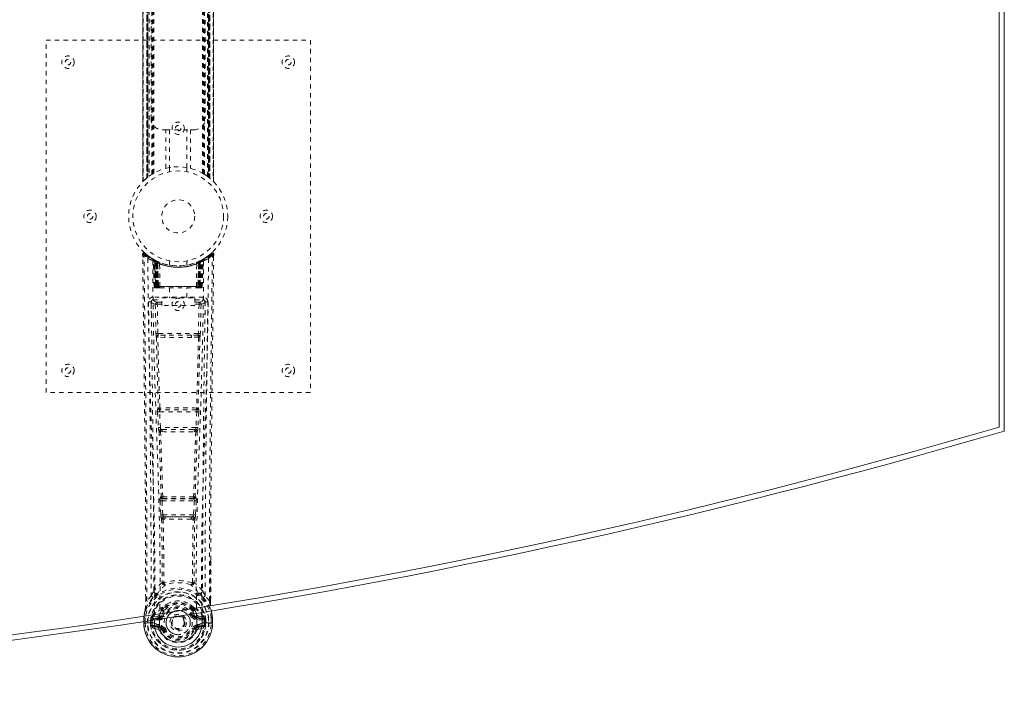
# Model space of a CAD drawing. Header units: inches. Extents: x 1.9 to 85.4, y 23 to 58.7.
# Tile 3 of 4: x 63.1 to 85.4, y 23 to 38.3. Entities that reach past the tile are written whole.
import ezdxf

# ---------------------------------------------------------------- set-up
doc = ezdxf.new("R2010")
doc.units = ezdxf.units.IN
doc.header["$MEASUREMENT"] = 0
doc.linetypes.add('SLD-Dashed', pattern=[0.075, 0.05, -0.025])
doc.linetypes.add('SLD-Solid', pattern=[0])

msp = doc.modelspace()

# ---------------------------------------------------------------- linework, layer by layer
at = {"color": 7, "linetype": 'SLD-Solid', "lineweight": 15}
for p, q in [((85.318, 52.615), (85.318, 29.042)), ((85.318, 29.042), (85.318, 52.615)), ((85.436, 52.704), (85.436, 28.954)), ((67.105, 24.822), (67.109, 24.561)), ((67.224, 24.841), (67.227, 24.596)), ((65.906, 24.595), (65.906, 24.628)), ((65.906, 24.595), (65.91, 24.595)), ((65.91, 24.595), (65.963, 24.595)), ((65.963, 24.595), (65.986, 24.596)), ((65.986, 24.596), (66.144, 24.596)), ((66.145, 24.667), (66.145, 24.596)), ((66.264, 24.686), (66.262, 24.561)), ((67.227, 24.596), (67.385, 24.596)), ((67.385, 24.596), (67.408, 24.595)), ((67.408, 24.595), (67.461, 24.595)), ((67.461, 24.595), (67.465, 24.595)), ((67.464, 24.595), (67.464, 24.711)), ((67.465, 24.711), (67.465, 24.716)), ((67.465, 24.595), (67.465, 24.711)), ((66.262, 24.558), (66.262, 24.56)), ((67.109, 24.56), (67.109, 24.558))]:
    msp.add_line(p, q, dxfattribs=at)
at = {"color": 7, "linetype": 'SLD-Dashed', "lineweight": 0}
for p, q in [((65.88, 47.042), (65.88, 34.615)), ((65.881, 47.044), (65.881, 34.613)), ((65.881, 34.614), (65.881, 47.043)), ((65.893, 34.627), (65.893, 47.031)), ((65.971, 34.697), (65.971, 46.96)), ((65.971, 46.96), (65.971, 34.697)), ((65.975, 46.956), (65.975, 34.701)), ((65.979, 34.704), (65.979, 46.953)), ((65.979, 46.953), (65.979, 34.704)), ((65.985, 46.949), (65.985, 34.709)), ((65.994, 34.716), (65.994, 46.941)), ((65.995, 34.717), (65.995, 46.94)), ((65.997, 46.939), (65.997, 34.718)), ((65.999, 46.937), (65.999, 34.72)), ((67.372, 34.72), (67.372, 46.937)), ((67.374, 34.718), (67.374, 46.939)), ((67.376, 46.94), (67.376, 34.717)), ((67.38, 46.944), (67.38, 34.714)), ((67.392, 46.953), (67.392, 34.704)), ((67.392, 34.704), (67.392, 46.953)), ((67.395, 34.702), (67.395, 46.955)), ((67.396, 34.701), (67.396, 46.956)), ((67.401, 46.96), (67.401, 34.697)), ((67.401, 34.697), (67.401, 46.96)), ((67.479, 47.031), (67.479, 34.627)), ((67.491, 34.613), (67.491, 47.044)), ((67.491, 47.043), (67.491, 34.614)), ((67.491, 34.615), (67.491, 47.042)), ((66.03, 46.915), (66.03, 34.743)), ((66.087, 34.781), (66.087, 46.876)), ((66.113, 34.797), (66.113, 46.86)), ((66.13, 34.807), (66.13, 46.85)), ((67.241, 34.807), (67.241, 46.85)), ((67.259, 34.797), (67.259, 46.86)), ((67.284, 34.781), (67.284, 46.876)), ((67.35, 34.737), (67.35, 46.921)), ((66.071, 36.044), (66.071, 38.294)), ((67.301, 38.294), (67.301, 36.044)), ((63.686, 29.829), (63.686, 37.829)), ((63.686, 37.829), (69.686, 37.829)), ((69.686, 37.829), (69.686, 29.829)), ((66.404, 35.794), (66.321, 35.794)), ((66.404, 34.918), (66.404, 35.794)), ((66.404, 35.794), (66.967, 35.794)), ((66.488, 35.794), (66.488, 34.936)), ((66.883, 34.936), (66.883, 35.794)), ((66.967, 35.794), (66.967, 34.918)), ((67.051, 35.794), (66.967, 35.794)), ((66.486, 34.936), (66.486, 34.84)), ((66.886, 34.84), (66.886, 34.936)), ((65.971, 34.697), (65.975, 34.701)), ((67.284, 34.781), (67.289, 34.778)), ((67.356, 34.732), (67.392, 34.704)), ((67.396, 34.701), (67.401, 34.697)), ((67.491, 34.614), (67.49, 34.615)), ((65.879, 32.97), (65.88, 32.903)), ((65.909, 32.97), (65.929, 32.993)), ((65.97, 32.957), (65.928, 32.991)), ((66.117, 32.855), (66.104, 32.863)), ((66.123, 32.85), (66.11, 32.858)), ((67.267, 32.863), (67.254, 32.855)), ((67.443, 32.991), (67.401, 32.957)), ((67.492, 32.97), (67.462, 32.97)), ((67.49, 32.907), (67.491, 32.97)), ((67.491, 32.903), (67.492, 32.97)), ((67.491, 32.903), (67.492, 32.97)), ((66.132, 32.83), (66.119, 32.838)), ((66.14, 32.233), (66.119, 32.838)), ((66.153, 32.233), (66.132, 32.83)), ((66.183, 32.82), (66.136, 32.844)), ((66.151, 32.823), (66.174, 32.229)), ((66.219, 32.784), (66.151, 32.819)), ((66.171, 32.233), (66.151, 32.819)), ((66.165, 32.829), (66.191, 32.815)), ((66.178, 32.789), (66.191, 32.815)), ((66.178, 32.789), (66.179, 32.233)), ((66.186, 32.786), (66.178, 32.789)), ((66.186, 32.786), (66.198, 32.812)), ((66.186, 32.233), (66.186, 32.786)), ((66.202, 32.81), (66.188, 32.818)), ((66.191, 32.815), (66.198, 32.812)), ((66.192, 32.783), (66.204, 32.809)), ((66.192, 32.233), (66.192, 32.783)), ((66.192, 32.783), (66.199, 32.78)), ((66.199, 32.78), (66.211, 32.806)), ((66.199, 32.78), (66.199, 32.233)), ((66.203, 32.81), (66.202, 32.81)), ((66.21, 32.774), (66.222, 32.801)), ((66.21, 32.774), (66.211, 32.233)), ((66.217, 32.772), (66.21, 32.774)), ((66.217, 32.772), (66.229, 32.798)), ((66.217, 32.233), (66.217, 32.772)), ((66.219, 32.784), (66.22, 32.783)), ((66.239, 32.233), (66.219, 32.784)), ((66.22, 32.783), (66.239, 32.233)), ((66.222, 32.801), (66.229, 32.798)), ((66.27, 32.233), (66.265, 32.754)), ((66.486, 32.818), (66.486, 32.721)), ((66.886, 32.721), (66.886, 32.818)), ((67.102, 32.233), (67.106, 32.754)), ((67.132, 32.233), (67.151, 32.783)), ((67.152, 32.784), (67.133, 32.233)), ((67.143, 32.798), (67.149, 32.801)), ((67.149, 32.801), (67.161, 32.774)), ((67.151, 32.783), (67.152, 32.784)), ((67.22, 32.819), (67.152, 32.784)), ((67.161, 32.774), (67.154, 32.772)), ((67.154, 32.772), (67.154, 32.233)), ((67.16, 32.806), (67.172, 32.78)), ((67.16, 32.233), (67.161, 32.774)), ((67.168, 32.81), (67.161, 32.806)), ((67.175, 32.813), (67.167, 32.809)), ((67.167, 32.809), (67.179, 32.783)), ((67.169, 32.81), (67.168, 32.81)), ((67.236, 32.844), (67.169, 32.81)), ((67.172, 32.78), (67.179, 32.783)), ((67.172, 32.233), (67.172, 32.78)), ((67.173, 32.812), (67.18, 32.815)), ((67.179, 32.783), (67.179, 32.233)), ((67.18, 32.815), (67.189, 32.82)), ((67.18, 32.815), (67.193, 32.789)), ((67.193, 32.789), (67.185, 32.786)), ((67.185, 32.786), (67.185, 32.233)), ((67.192, 32.233), (67.193, 32.789)), ((67.197, 32.229), (67.22, 32.823)), ((67.2, 32.233), (67.22, 32.819)), ((67.218, 32.233), (67.239, 32.83)), ((67.231, 32.233), (67.253, 32.838)), ((67.253, 32.838), (67.239, 32.83)), ((66.14, 32.233), (66.153, 32.233)), ((66.171, 32.233), (66.239, 32.233)), ((66.179, 32.233), (66.186, 32.233)), ((66.179, 32.204), (66.187, 32.204)), ((66.183, 32.204), (66.193, 32.204)), ((67.185, 32.233), (66.186, 32.233)), ((66.199, 32.233), (66.192, 32.233)), ((66.193, 32.204), (66.199, 32.204)), ((66.199, 32.233), (67.172, 32.233)), ((66.201, 32.204), (66.255, 32.204)), ((66.211, 32.233), (66.217, 32.233)), ((66.211, 32.204), (66.217, 32.204)), ((67.154, 32.233), (66.217, 32.233)), ((66.255, 32.204), (66.217, 32.204)), ((66.239, 32.233), (66.239, 32.233)), ((66.269, 32.204), (66.277, 32.204)), ((66.27, 32.233), (67.102, 32.233)), ((66.277, 32.204), (67.094, 32.204)), ((66.491, 32.204), (66.491, 31.981)), ((66.881, 31.981), (66.881, 32.204)), ((67.094, 32.204), (67.102, 32.204)), ((67.116, 32.204), (67.17, 32.204)), ((67.154, 32.204), (67.116, 32.204)), ((67.133, 32.233), (67.132, 32.233)), ((67.133, 32.233), (67.2, 32.233)), ((67.154, 32.233), (67.16, 32.233)), ((67.154, 32.204), (67.16, 32.204)), ((67.179, 32.233), (67.172, 32.233)), ((67.172, 32.204), (67.178, 32.204)), ((67.178, 32.204), (67.188, 32.204)), ((67.185, 32.233), (67.192, 32.233)), ((67.185, 32.204), (67.192, 32.204)), ((67.218, 32.233), (67.231, 32.233)), ((66.118, 31.995), (66.118, 31.934)), ((67.253, 31.995), (66.118, 31.995)), ((66.316, 31.801), (66.316, 31.981)), ((66.316, 31.981), (67.066, 31.981)), ((67.066, 31.981), (67.066, 31.801)), ((67.253, 31.934), (67.253, 31.995)), ((66.074, 31.897), (66.073, 31.889)), ((66.073, 31.886), (66.077, 31.599)), ((66.118, 31.934), (66.316, 31.934)), ((66.167, 31.831), (66.182, 31.17)), ((66.212, 31.877), (66.212, 31.832)), ((66.316, 31.877), (66.212, 31.877)), ((66.227, 31.171), (66.212, 31.832)), ((66.316, 31.832), (66.212, 31.832)), ((67.066, 31.801), (66.316, 31.801)), ((67.066, 31.934), (67.253, 31.934)), ((67.16, 31.877), (67.066, 31.877)), ((67.16, 31.832), (67.066, 31.832)), ((67.16, 31.832), (67.144, 31.171)), ((67.16, 31.877), (67.16, 31.832)), ((67.204, 31.831), (67.189, 31.17)), ((67.295, 31.599), (67.298, 31.886)), ((67.298, 31.889), (67.297, 31.897)), ((66.381, 31.08), (66.224, 31.086)), ((67.144, 31.171), (66.227, 31.171)), ((66.388, 31.128), (66.235, 31.13)), ((66.983, 31.128), (66.388, 31.128)), ((67.136, 31.13), (66.983, 31.128)), ((67.147, 31.086), (66.99, 31.08)), ((69.686, 29.829), (63.686, 29.829)), ((66.22, 29.386), (66.238, 29.034)), ((66.235, 29.48), (66.227, 29.476)), ((66.265, 29.388), (67.106, 29.388)), ((66.282, 29.036), (66.265, 29.388)), ((66.271, 29.433), (66.279, 29.437)), ((67.1, 29.433), (66.271, 29.433)), ((67.106, 29.388), (67.089, 29.036)), ((67.092, 29.437), (67.1, 29.433)), ((67.151, 29.386), (67.134, 29.034)), ((67.144, 29.476), (67.136, 29.48)), ((67.089, 29.036), (66.282, 29.036)), ((66.287, 28.94), (66.32, 28.939)), ((66.329, 28.991), (66.297, 28.991)), ((66.329, 28.991), (67.042, 28.991)), ((67.042, 28.991), (67.074, 28.991)), ((67.052, 28.939), (67.084, 28.94)), ((66.275, 27.369), (66.292, 27.051)), ((66.299, 27.463), (66.285, 27.458)), ((66.32, 27.371), (67.051, 27.371)), ((66.336, 27.054), (66.32, 27.371)), ((66.329, 27.416), (66.343, 27.42)), ((67.042, 27.416), (66.329, 27.416)), ((67.028, 27.42), (67.042, 27.416)), ((67.051, 27.371), (67.035, 27.054)), ((67.072, 27.463), (67.087, 27.458)), ((67.096, 27.369), (67.079, 27.051)), ((67.035, 27.054), (66.336, 27.054)), ((66.346, 26.956), (66.386, 26.955)), ((66.394, 27.009), (66.355, 27.009)), ((66.394, 27.009), (66.977, 27.009)), ((67.016, 27.009), (66.977, 27.009)), ((66.985, 26.955), (67.025, 26.956)), ((67.422, 26.021), (67.422, 25.097)), ((67.423, 25.096), (67.426, 26.02)), ((66.358, 25.515), (66.358, 25.515)), ((67.013, 25.515), (67.013, 25.515)), ((65.948, 25.096), (65.948, 25.15)), ((65.95, 25.15), (65.95, 25.097)), ((66.074, 25.213), (65.978, 25.098)), ((67.393, 25.098), (67.297, 25.213)), ((66.317, 24.911), (66.317, 24.893)), ((66.341, 24.905), (66.341, 24.887)), ((66.721, 24.877), (66.694, 24.876)), ((67.031, 24.887), (67.03, 24.905)), ((67.035, 24.957), (67.046, 24.94)), ((67.054, 24.911), (67.054, 24.893)), ((67.439, 24.876), (67.435, 24.896)), ((65.906, 24.716), (65.906, 24.711)), ((65.906, 24.628), (65.906, 24.711)), ((65.907, 24.711), (65.907, 24.594)), ((65.936, 24.711), (65.936, 24.597)), ((66.087, 24.667), (66.057, 24.669)), ((66.057, 24.669), (66.057, 24.669)), ((66.057, 24.598), (66.057, 24.669)), ((66.057, 24.597), (66.057, 24.598)), ((66.087, 24.668), (66.092, 24.687)), ((66.087, 24.667), (66.087, 24.598)), ((66.092, 24.598), (66.087, 24.598)), ((66.092, 24.687), (66.092, 24.676)), ((66.092, 24.676), (66.092, 24.598)), ((66.102, 24.718), (66.099, 24.713)), ((66.102, 24.718), (66.113, 24.729)), ((66.228, 24.75), (66.113, 24.729)), ((66.113, 24.729), (66.113, 24.729)), ((66.113, 24.729), (66.113, 24.729)), ((66.127, 24.696), (66.257, 24.721)), ((66.127, 24.696), (66.127, 24.666)), ((66.257, 24.696), (66.127, 24.696)), ((66.257, 24.666), (66.127, 24.666)), ((66.257, 24.721), (66.257, 24.696)), ((66.257, 24.666), (66.257, 24.696)), ((66.312, 24.762), (66.339, 24.75)), ((67.032, 24.75), (67.059, 24.762)), ((67.114, 24.721), (67.244, 24.696)), ((67.114, 24.721), (67.114, 24.696)), ((67.244, 24.696), (67.114, 24.696)), ((67.114, 24.666), (67.114, 24.696)), ((67.244, 24.666), (67.114, 24.666)), ((67.258, 24.729), (67.144, 24.75)), ((67.244, 24.666), (67.244, 24.696)), ((67.258, 24.729), (67.269, 24.718)), ((67.269, 24.718), (67.269, 24.718)), ((67.269, 24.718), (67.269, 24.718)), ((67.273, 24.713), (67.269, 24.718)), ((67.279, 24.687), (67.279, 24.676)), ((67.284, 24.668), (67.279, 24.687)), ((67.279, 24.676), (67.279, 24.598)), ((67.279, 24.598), (67.284, 24.598)), ((67.284, 24.598), (67.285, 24.667)), ((67.314, 24.669), (67.285, 24.667)), ((67.314, 24.669), (67.314, 24.598)), ((67.314, 24.669), (67.314, 24.669)), ((67.436, 24.597), (67.436, 24.711)), ((67.464, 24.594), (67.464, 24.595)), ((66.11, 24.478), (66.229, 24.454)), ((66.14, 24.544), (66.14, 24.514)), ((66.14, 24.544), (66.257, 24.544)), ((66.257, 24.493), (66.14, 24.514)), ((66.14, 24.514), (66.257, 24.514)), ((66.257, 24.544), (66.257, 24.514)), ((66.257, 24.493), (66.257, 24.514)), ((66.317, 24.45), (66.313, 24.457)), ((66.339, 24.459), (66.317, 24.45)), ((67.054, 24.45), (67.032, 24.459)), ((67.054, 24.45), (67.109, 24.427)), ((67.114, 24.544), (67.114, 24.514)), ((67.114, 24.544), (67.231, 24.544)), ((67.231, 24.514), (67.114, 24.493)), ((67.114, 24.493), (67.114, 24.514)), ((67.114, 24.514), (67.231, 24.514)), ((67.142, 24.454), (67.261, 24.478)), ((67.231, 24.514), (67.231, 24.544))]:
    msp.add_line(p, q, dxfattribs=at)
at = {"color": 7, "linetype": 'SLD-Dashed', "lineweight": 0, "flags": 128}
for points in [[(66.488, 34.936), (66.499, 34.938), (66.508, 34.939)], [(66.879, 34.937), (66.882, 34.936), (66.883, 34.936)], [(67.38, 34.714), (67.391, 34.705), (67.396, 34.701)], [(65.927, 32.99), (65.92, 32.994), (65.912, 32.996), (65.904, 32.997), (65.896, 32.995), (65.889, 32.992), (65.884, 32.987), (65.881, 32.98), (65.879, 32.972)], [(65.948, 25.15), (65.94, 27.719), (65.913, 30.344), (65.879, 32.97)], [(65.879, 32.97), (65.88, 32.969), (65.881, 32.97), (65.888, 32.97), (65.898, 32.97), (65.903, 32.97), (65.909, 32.97)], [(65.978, 25.098), (65.976, 26.561), (65.967, 28.035), (65.953, 29.483), (65.95, 29.73), (65.947, 29.988), (65.944, 30.203), (65.942, 30.432), (65.938, 30.682), (65.935, 30.954), (65.932, 31.171), (65.929, 31.434), (65.925, 31.758), (65.922, 31.968), (65.919, 32.227), (65.915, 32.489), (65.912, 32.737), (65.909, 32.97)], [(65.998, 32.876), (66.005, 31.829), (66.025, 30.784), (66.054, 29.742), (66.089, 28.704), (66.123, 27.67), (66.149, 26.641), (66.157, 25.616), (66.145, 24.667)], [(66.135, 32.845), (66.095, 32.868), (66.046, 32.9)], [(66.112, 32.855), (66.119, 32.844), (66.123, 32.831)], [(67.373, 32.876), (67.366, 31.829), (67.347, 30.784), (67.317, 29.742), (67.282, 28.704), (67.248, 27.67), (67.223, 26.641), (67.214, 25.616), (67.224, 24.841)], [(67.325, 32.901), (67.276, 32.868), (67.232, 32.843)], [(67.393, 25.098), (67.395, 26.563), (67.404, 28.035), (67.418, 29.483), (67.421, 29.703), (67.424, 29.933), (67.426, 30.136), (67.428, 30.335), (67.431, 30.551), (67.433, 30.701), (67.435, 30.858), (67.437, 31.014), (67.439, 31.132), (67.44, 31.271), (67.442, 31.434), (67.447, 31.766), (67.449, 31.97), (67.453, 32.225), (67.456, 32.486), (67.459, 32.735), (67.462, 32.97)], [(67.442, 32.993), (67.409, 32.964), (67.401, 32.958)], [(67.426, 26.02), (67.431, 27.719), (67.459, 30.344), (67.491, 32.903)], [(67.489, 32.97), (67.487, 32.977), (67.484, 32.985), (67.479, 32.992), (67.473, 32.997), (67.465, 32.999), (67.458, 33), (67.451, 32.998), (67.444, 32.994)], [(66.107, 32.821), (66.116, 31.776), (66.137, 30.733), (66.169, 29.693), (66.206, 28.658), (66.242, 27.626), (66.269, 26.6), (66.277, 25.578), (66.264, 24.686)], [(66.149, 32.827), (66.151, 32.821), (66.151, 32.819)], [(67.264, 32.821), (67.256, 31.776), (67.234, 30.733), (67.203, 29.694), (67.165, 28.658), (67.129, 27.627), (67.103, 26.6), (67.095, 25.578), (67.105, 24.822)], [(67.154, 32.772), (67.15, 32.782), (67.146, 32.79), (67.144, 32.796), (67.143, 32.798)], [(67.185, 32.786), (67.18, 32.796), (67.176, 32.804), (67.174, 32.81), (67.173, 32.812)], [(66.179, 32.233), (66.164, 32.233), (66.151, 32.233), (66.143, 32.233), (66.14, 32.233)], [(66.153, 32.233), (66.157, 32.233), (66.165, 32.233), (66.178, 32.233), (66.192, 32.233)], [(66.211, 32.233), (66.203, 32.233), (66.195, 32.233), (66.188, 32.233), (66.182, 32.233), (66.177, 32.233), (66.174, 32.233), (66.172, 32.233), (66.171, 32.233)], [(66.171, 32.233), (66.172, 32.226), (66.173, 32.224)], [(66.201, 32.204), (66.201, 32.204), (66.203, 32.204)], [(66.239, 32.233), (66.243, 32.233), (66.249, 32.233), (66.258, 32.233), (66.27, 32.233)], [(67.102, 32.233), (67.113, 32.233), (67.122, 32.233), (67.129, 32.233), (67.132, 32.233)], [(67.2, 32.233), (67.2, 32.233), (67.198, 32.233), (67.194, 32.233), (67.189, 32.233), (67.183, 32.233), (67.176, 32.233), (67.169, 32.233), (67.16, 32.233)], [(67.179, 32.233), (67.194, 32.233), (67.206, 32.233), (67.215, 32.233), (67.218, 32.233)], [(67.231, 32.233), (67.229, 32.233), (67.22, 32.233), (67.208, 32.233), (67.192, 32.233)], [(66.013, 31.888), (66.015, 31.753), (66.017, 31.58), (66.02, 31.372), (66.023, 31.126), (66.026, 30.877), (66.029, 30.658), (66.031, 30.504), (66.033, 30.366), (66.035, 30.245), (66.037, 30.09), (66.039, 29.927), (66.041, 29.77), (66.05, 28.957), (66.059, 28.139), (66.067, 27.166), (66.072, 26.177), (66.074, 25.213)], [(66.073, 31.889), (66.097, 31.86), (66.167, 31.831)], [(66.212, 31.877), (66.142, 31.906), (66.118, 31.934)], [(66.212, 31.832), (66.196, 31.832), (66.182, 31.832), (66.172, 31.831), (66.167, 31.831)], [(67.253, 31.934), (67.229, 31.906), (67.16, 31.877)], [(67.204, 31.831), (67.2, 31.831), (67.19, 31.832), (67.176, 31.832), (67.16, 31.832)], [(67.204, 31.831), (67.274, 31.86), (67.298, 31.889)], [(67.297, 25.213), (67.298, 25.733), (67.299, 26.266), (67.302, 26.812), (67.305, 27.326), (67.31, 27.856), (67.315, 28.408), (67.32, 28.897), (67.323, 29.155), (67.326, 29.428), (67.33, 29.716), (67.334, 30.02), (67.337, 30.296), (67.34, 30.536), (67.343, 30.728), (67.346, 30.942), (67.349, 31.183), (67.352, 31.409), (67.355, 31.601), (67.357, 31.761), (67.358, 31.888)], [(66.227, 31.171), (66.212, 31.171), (66.197, 31.17), (66.187, 31.17), (66.182, 31.17)], [(66.191, 31.088), (66.211, 30.283), (66.235, 29.48)], [(66.269, 29.476), (66.244, 30.28), (66.224, 31.086)], [(66.99, 31.08), (66.686, 31.08), (66.381, 31.08)], [(66.983, 31.128), (66.686, 31.128), (66.388, 31.128)], [(67.147, 31.086), (67.127, 30.28), (67.102, 29.476)], [(67.18, 31.088), (67.161, 30.283), (67.136, 29.48)], [(67.189, 31.17), (67.184, 31.17), (67.174, 31.17), (67.159, 31.171), (67.144, 31.171)], [(66.265, 29.388), (66.25, 29.388), (66.235, 29.387), (66.225, 29.387), (66.22, 29.386)], [(67.151, 29.386), (67.146, 29.387), (67.136, 29.387), (67.121, 29.388), (67.106, 29.388)], [(66.282, 29.036), (66.267, 29.035), (66.252, 29.034), (66.242, 29.034), (66.238, 29.034)], [(66.238, 29.034), (66.24, 29.002), (66.24, 28.999)], [(66.253, 28.944), (66.277, 28.202), (66.299, 27.463)], [(66.335, 27.457), (66.312, 28.197), (66.287, 28.94)], [(67.084, 28.94), (67.059, 28.197), (67.037, 27.457)], [(67.119, 28.944), (67.094, 28.202), (67.072, 27.463)], [(67.134, 29.034), (67.129, 29.034), (67.119, 29.034), (67.104, 29.035), (67.089, 29.036)], [(67.134, 29.034), (67.131, 29.002), (67.131, 28.999)], [(66.32, 27.371), (66.305, 27.37), (66.291, 27.369), (66.28, 27.369), (66.275, 27.369)], [(66.32, 27.371), (66.319, 27.379), (66.319, 27.388), (66.32, 27.395), (66.321, 27.402), (66.324, 27.412), (66.329, 27.416)], [(67.042, 27.416), (67.047, 27.412), (67.051, 27.402), (67.052, 27.395), (67.052, 27.388), (67.052, 27.379), (67.051, 27.371)], [(67.096, 27.369), (67.091, 27.369), (67.08, 27.369), (67.066, 27.37), (67.051, 27.371)], [(66.336, 27.054), (66.321, 27.053), (66.307, 27.052), (66.297, 27.051), (66.292, 27.051)], [(67.016, 27.009), (67.017, 27.009), (67.019, 27.011), (67.022, 27.014), (67.028, 27.023), (67.032, 27.037), (67.035, 27.054)], [(67.079, 27.051), (67.074, 27.051), (67.064, 27.052), (67.05, 27.053), (67.035, 27.054)], [(66.311, 26.962), (66.321, 26.241), (66.322, 25.523)], [(66.346, 26.956), (66.357, 26.234), (66.358, 25.515)], [(66.985, 26.955), (66.686, 26.954), (66.386, 26.955)], [(66.977, 27.009), (66.686, 27.007), (66.394, 27.009)], [(67.013, 25.515), (67.014, 26.234), (67.025, 26.956)], [(67.061, 26.962), (67.05, 26.241), (67.049, 25.523)], [(66.32, 25.515), (66.22, 25.427), (66.133, 25.326)], [(66.32, 25.515), (66.322, 25.504), (66.327, 25.496), (66.333, 25.489), (66.34, 25.486), (66.348, 25.486), (66.356, 25.489), (66.363, 25.495), (66.368, 25.504)], [(67.003, 25.504), (67.008, 25.495), (67.015, 25.489), (67.023, 25.486), (67.031, 25.486), (67.038, 25.489), (67.045, 25.496), (67.049, 25.504), (67.051, 25.515)], [(67.238, 25.326), (67.152, 25.427), (67.051, 25.515)], [(66.226, 25.277), (66.221, 25.271), (66.212, 25.262)], [(67.16, 25.262), (67.15, 25.271), (67.145, 25.277)], [(66.116, 25.174), (66.016, 25.05), (65.937, 24.896)], [(65.95, 25.097), (65.949, 25.097), (65.948, 25.096), (65.948, 25.096)], [(66.468, 25.044), (66.411, 25.015), (66.337, 24.957)], [(67.035, 24.957), (66.96, 25.015), (66.903, 25.044)], [(67.255, 25.174), (67.356, 25.05), (67.435, 24.896)], [(67.423, 25.096), (67.423, 25.096), (67.422, 25.097), (67.422, 25.097)], [(65.937, 24.896), (65.92, 24.816), (65.906, 24.716)], [(65.906, 24.711), (65.919, 24.808), (65.935, 24.885)], [(65.937, 24.896), (65.935, 24.891), (65.935, 24.885)], [(66.317, 24.893), (66.285, 24.84), (66.255, 24.772)], [(66.369, 24.874), (66.339, 24.825), (66.312, 24.762)], [(67.059, 24.762), (67.032, 24.825), (67.002, 24.874)], [(67.054, 24.893), (67.087, 24.84), (67.116, 24.772)], [(67.436, 24.885), (67.436, 24.891), (67.435, 24.896)], [(65.906, 24.716), (65.907, 24.715), (65.909, 24.715), (65.912, 24.715), (65.916, 24.714), (65.92, 24.714), (65.925, 24.713), (65.93, 24.712), (65.936, 24.711)], [(65.906, 24.711), (65.906, 24.711), (65.907, 24.711), (65.907, 24.711)], [(65.907, 24.711), (65.909, 24.711), (65.913, 24.711), (65.918, 24.711), (65.923, 24.711), (65.929, 24.711), (65.936, 24.711)], [(66.087, 24.598), (66.083, 24.598), (66.077, 24.598), (66.068, 24.598), (66.057, 24.597)], [(66.087, 24.667), (66.087, 24.668), (66.087, 24.668)], [(66.127, 24.666), (66.109, 24.668), (66.092, 24.676)], [(66.255, 24.772), (66.241, 24.755), (66.228, 24.75)], [(66.367, 24.739), (66.361, 24.741), (66.356, 24.743), (66.351, 24.745), (66.347, 24.747), (66.344, 24.748), (66.341, 24.749), (66.34, 24.75), (66.339, 24.75)], [(67.005, 24.739), (67.01, 24.741), (67.015, 24.743), (67.02, 24.745), (67.024, 24.747), (67.027, 24.748), (67.03, 24.749), (67.032, 24.75), (67.032, 24.75)], [(67.116, 24.772), (67.13, 24.755), (67.144, 24.75)], [(67.279, 24.676), (67.263, 24.668), (67.244, 24.666)], [(67.284, 24.668), (67.284, 24.667), (67.285, 24.667)], [(67.465, 24.716), (67.464, 24.715), (67.462, 24.715), (67.459, 24.715), (67.456, 24.714), (67.451, 24.714), (67.446, 24.713), (67.441, 24.712), (67.436, 24.711)], [(67.436, 24.711), (67.442, 24.711), (67.448, 24.711), (67.454, 24.711), (67.458, 24.711), (67.462, 24.711), (67.464, 24.711)], [(67.464, 24.711), (67.464, 24.711), (67.466, 24.711), (67.465, 24.711)], [(67.465, 24.595), (67.466, 24.595), (67.464, 24.595), (67.464, 24.595)], [(66.097, 24.526), (66.117, 24.539), (66.14, 24.544)], [(66.367, 24.471), (66.361, 24.468), (66.356, 24.466), (66.351, 24.464), (66.347, 24.463), (66.344, 24.461), (66.341, 24.46), (66.34, 24.459), (66.339, 24.459)], [(67.005, 24.471), (67.01, 24.468), (67.015, 24.466), (67.02, 24.464), (67.024, 24.463), (67.027, 24.461), (67.03, 24.46), (67.032, 24.459), (67.032, 24.459)], [(67.064, 24.466), (67.059, 24.458), (67.054, 24.45)], [(67.114, 24.493), (67.077, 24.479), (67.064, 24.466)], [(67.231, 24.544), (67.254, 24.539), (67.274, 24.526)]]:
    msp.add_lwpolyline(points, dxfattribs=at)
at = {"color": 7, "linetype": 'SLD-Solid', "lineweight": 15, "flags": 128}
for points in [[(67.465, 24.711), (67.452, 24.808), (67.436, 24.885)], [(67.465, 24.716), (67.453, 24.805), (67.439, 24.876)], [(65.907, 24.596), (65.907, 24.595), (65.906, 24.595), (65.906, 24.595)], [(67.109, 24.558), (67.103, 24.481), (67.08, 24.407), (67.041, 24.338), (66.987, 24.278), (66.922, 24.23), (66.848, 24.194), (66.768, 24.172), (66.686, 24.164), (66.603, 24.172), (66.523, 24.194), (66.449, 24.23), (66.384, 24.278), (66.33, 24.338), (66.291, 24.407), (66.268, 24.481), (66.262, 24.558)]]:
    msp.add_lwpolyline(points, dxfattribs=at)
at = {"color": 7, "linetype": 'SLD-Dashed', "lineweight": 0}
for centre, radius in [((64.186, 37.329), 0.141), ((64.186, 37.329), 0.0625), ((69.186, 37.329), 0.141), ((69.186, 37.329), 0.0625), ((66.686, 35.829), 0.14), ((66.686, 35.829), 0.0625), ((66.686, 33.829), 1.125), ((66.686, 33.829), 1.03), ((66.686, 33.829), 0.375), ((64.686, 33.829), 0.141), ((68.686, 33.829), 0.141), ((64.686, 33.829), 0.0625), ((68.686, 33.829), 0.0625), ((66.686, 31.829), 0.14), ((66.686, 31.829), 0.0625), ((64.186, 30.329), 0.141), ((69.186, 30.329), 0.141), ((64.186, 30.329), 0.0625), ((69.186, 30.329), 0.0625), ((66.686, 24.605), 0.7), ((66.686, 24.605), 0.69), ((66.686, 24.605), 0.623), ((66.686, 24.605), 0.32), ((66.686, 24.605), 0.275), ((66.686, 24.605), 0.188), ((66.686, 24.605), 0.156), ((66.686, 24.605), 0.142), ((66.686, 24.605), 0.14), ((66.686, 24.605), 0.138)]:
    msp.add_circle(centre, radius, dxfattribs=at)
for centre, radius, start, end in [((66.321, 36.044), 0.25, 180, 270), ((67.051, 36.044), 0.25, 270, 0), ((66.664, 33.853), 1.093, 127.6194, 135.7576), ((66.706, 33.803), 1.158, 127.9437, 129.4405), ((66.705, 33.805), 1.156, 127.61, 128.8719), ((66.685, 33.83), 1.124, 119.5744, 122.1375), ((66.686, 33.83), 1.124, 57.8631, 60.4251), ((66.686, 33.829), 1.125, 52.2632, 59.3845), ((66.721, 33.874), 1.068, 51.0729, 52.4386), ((66.623, 33.766), 1.214, 44.3398, 45.1481), ((65.909, 32.97), 0.03, 47.8635, 180.7208), ((66.688, 33.874), 1.213, 228.175, 235.3207), ((66.686, 33.829), 1.158, 227.8705, 312.1289), ((66.683, 33.826), 1.124, 227.9086, 235.362), ((66.028, 32.876), 0.03, 55.9367, 179.8255), ((66.673, 34.068), 1.37, 240.4509, 245.5695), ((66.686, 33.829), 1.128, 235.3534, 240.4872), ((66.089, 32.837), 0.03, 1.9781, 58.9563), ((66.669, 33.8), 1.094, 238.9436, 239.8529), ((66.069, 32.801), 0.0714, 31.6405, 58.9239), ((66.102, 32.829), 0.0299, 1.9019, 59.7261), ((66.685, 33.827), 1.126, 239.7362, 244.7293), ((66.696, 33.85), 1.153, 239.9615, 244.0339), ((66.7, 33.804), 1.099, 298.6329, 300.2637), ((67.269, 32.829), 0.0299, 120.275, 178.089), ((66.686, 33.827), 1.126, 299.5075, 304.6519), ((67.283, 32.837), 0.03, 121.0504, 178.0071), ((66.698, 34.067), 1.369, 294.4302, 299.5504), ((66.69, 33.823), 1.12, 304.6272, 312.088), ((67.343, 32.876), 0.03, 0.1678, 124.07), ((66.686, 33.871), 1.209, 304.6703, 311.838), ((67.462, 32.97), 0.03, 359.2823, 132.1355), ((67.392, 32.927), 0.0827, 31.7955, 52.6587), ((66.148, 32.808), 0.0429, 114.1637, 163.0313), ((66.686, 33.86), 1.19, 240.8884, 299.1116), ((66.666, 33.452), 0.823, 228.2654, 233.6329), ((66.686, 33.829), 1.127, 240.4889, 299.5111), ((66.665, 33.446), 0.814, 229.1486, 234.4938), ((66.121, 32.818), 0.03, 16.8834, 61.2786), ((66.121, 32.818), 0.0299, 1.8043, 60.7706), ((66.688, 33.833), 1.133, 240.8157, 245.7241), ((66.665, 33.441), 0.807, 230.3883, 235.6799), ((66.686, 33.828), 1.155, 244.3786, 295.6214), ((66.686, 33.827), 1.155, 245.0797, 294.9203), ((66.19, 32.783), 0.0297, 1.4741, 64.5211), ((66.191, 32.783), 0.0297, 1.4845, 64.5698), ((66.686, 33.827), 1.155, 246.0602, 293.9398), ((66.641, 33.379), 0.729, 234.7814, 238.9997), ((66.236, 32.772), 0.0345, 328.9734, 15.1527), ((66.686, 33.792), 1.12, 247.9467, 292.0533), ((67.136, 32.772), 0.0346, 164.8539, 211.0104), ((66.731, 33.379), 0.728, 300.9978, 305.2178), ((66.687, 33.826), 1.125, 294.2592, 299.201), ((67.181, 32.783), 0.0297, 115.4369, 178.5166), ((67.182, 32.783), 0.0297, 115.4812, 178.5236), ((66.706, 33.44), 0.806, 304.3196, 309.6144), ((66.711, 33.439), 0.806, 305.4816, 310.8783), ((67.236, 32.687), 0.138, 89.417, 113.4589), ((66.705, 33.452), 0.823, 306.3697, 311.7342), ((67.25, 32.818), 0.0299, 119.2286, 178.1887), ((67.248, 32.82), 0.0273, 117.6482, 182.3029), ((67.223, 32.808), 0.0429, 16.98, 65.83), ((66.17, 32.234), 0.03, 181.9942, 269.9952), ((66.201, 32.276), 0.0742, 215.9511, 253.2581), ((66.183, 32.234), 0.03, 181.9663, 269.9738), ((66.197, 32.371), 0.166, 259.5939, 268.3457), ((66.201, 32.234), 0.03, 181.9327, 269.9355), ((66.599, 32.226), 0.413, 179.0175, 183.0348), ((66.772, 32.226), 0.58, 179.3772, 182.0467), ((66.624, 32.225), 0.425, 179.0404, 182.9469), ((66.656, 32.226), 0.446, 179.0944, 182.8187), ((66.662, 32.225), 0.445, 179.0839, 182.8106), ((66.269, 32.234), 0.0299, 181.7963, 269.8152), ((66.268, 32.234), 0.0299, 181.8008, 269.8108), ((66.304, 32.226), 0.0354, 169.285, 219.193), ((67.065, 32.226), 0.0369, 321.8694, 9.6526), ((67.102, 32.234), 0.0299, 270.1892, 358.1992), ((67.103, 32.234), 0.0299, 270.1893, 358.2037), ((66.709, 32.226), 0.446, 357.1813, 0.9056), ((66.712, 32.226), 0.448, 357.1969, 0.8993), ((67.165, 32.239), 0.0356, 262.0654, 350.2959), ((67.17, 32.234), 0.03, 270.062, 358.0698), ((66.747, 32.226), 0.426, 357.0577, 0.955), ((66.586, 32.226), 0.593, 357.9839, 0.5922), ((67.174, 32.369), 0.163, 271.7037, 280.6261), ((66.773, 32.225), 0.412, 356.9653, 0.9917), ((67.188, 32.234), 0.03, 270.0288, 358.0312), ((67.171, 32.276), 0.0742, 286.7363, 324.0512), ((67.201, 32.234), 0.03, 270.0048, 358.0058), ((66.118, 31.89), 0.105, 90.004, 180.7377), ((67.253, 31.89), 0.105, 359.2623, 89.9947), ((66.049, 30.293), 1.596, 89.132, 91.286), ((-433.39, 24.008), 499.525, 0.15119, 0.90395), ((66.116, 31.892), 0.0423, 88.0379, 173.4284), ((66.212, 31.832), 0.0451, 90.4303, 180.9019), ((67.159, 31.832), 0.0451, 359.0376, 89.5678), ((566.75, 24.008), 499.514, 179.09606, 179.84883), ((67.255, 31.892), 0.0423, 6.5647, 91.9659), ((67.323, 30.29), 1.598, 88.7163, 90.8669), ((66.584, 31.171), 0.402, 180.0798, 191.8349), ((66.237, 31.085), 0.0456, 91.7547, 175.8237), ((66.217, 31.227), 0.141, 259.4691, 273.0546), ((66.334, 31.083), 0.109, 154.2034, 178.3507), ((66.332, 31.171), 0.105, 179.6304, 202.4765), ((66.469, 31.091), 0.0889, 155.6069, 187.6326), ((66.902, 31.091), 0.0889, 352.3714, 24.3893), ((67.039, 31.171), 0.105, 337.5279, 0.3652), ((67.036, 31.082), 0.111, 1.7786, 25.6676), ((67.135, 31.085), 0.0456, 4.1704, 88.2482), ((67.155, 31.225), 0.139, 266.8572, 280.6175), ((66.787, 31.171), 0.401, 348.1481, 359.9208), ((66.427, 29.417), 0.209, 163.5058, 188.4144), ((66.272, 29.479), 0.0451, 182.9188, 269.4047), ((66.28, 29.482), 0.0451, 182.9874, 269.3788), ((66.262, 29.567), 0.091, 253.0009, 274.8393), ((66.319, 29.404), 0.0564, 148.2461, 195.7325), ((66.686, -7.164), 36.643, 89.3488, 90.6511), ((66.324, 29.469), 0.055, 173.1648, 216.3307), ((66.686, -3.375), 32.814, 89.2909, 90.7091), ((67.091, 29.482), 0.0451, 270.62, 357.0137), ((67.048, 29.469), 0.0546, 323.5263, 6.9847), ((67.099, 29.479), 0.0451, 270.594, 357.0795), ((67.052, 29.404), 0.0563, 344.2652, 31.762), ((67.11, 29.566), 0.0908, 265.1458, 287.0271), ((66.944, 29.417), 0.209, 351.5832, 16.4967), ((66.376, 29.001), 0.136, 180.7187, 204.7068), ((66.298, 28.946), 0.0456, 91.2559, 181.8248), ((66.28, 29.023), 0.0837, 251.1218, 275.2097), ((66.35, 29.034), 0.068, 178.3649, 218.9013), ((66.373, 28.95), 0.0867, 151.628, 186.5733), ((66.4, 28.952), 0.0814, 151.3057, 188.7582), ((66.686, 61.728), 32.79, 269.3607, 270.6393), ((66.686, 62.345), 33.356, 269.387, 270.613), ((66.971, 28.952), 0.0814, 351.2407, 28.6957), ((67.021, 29.034), 0.068, 321.1067, 1.6316), ((67.074, 28.949), 0.0424, 40.4255, 90.4362), ((66.998, 28.95), 0.0869, 353.4609, 28.3387), ((67.091, 29.024), 0.0843, 264.8691, 288.7987), ((67.074, 28.946), 0.0448, 357.9346, 42.9053), ((66.995, 29.001), 0.136, 335.3347, 359.2499), ((66.436, 27.398), 0.163, 158.124, 190.2235), ((66.33, 27.461), 0.0451, 183.2279, 269.1374), ((66.344, 27.465), 0.0451, 183.3895, 269.106), ((66.328, 27.532), 0.075, 247.0721, 274.8918), ((66.392, 27.451), 0.0578, 174.2241, 212.3507), ((66.686, -9.915), 37.374, 89.4617, 90.5382), ((66.686, -5.163), 32.585, 89.3979, 90.6021), ((67.027, 27.465), 0.0451, 270.8964, 356.6081), ((66.98, 27.451), 0.0574, 327.5075, 5.9246), ((67.043, 27.532), 0.0749, 265.0993, 292.9438), ((67.042, 27.461), 0.0451, 270.8658, 356.7659), ((66.935, 27.398), 0.163, 349.7813, 21.8712), ((66.472, 27.042), 0.181, 177.2213, 206.4656), ((66.394, 27.051), 0.0575, 177.83, 227.5806), ((66.899, 27.042), 0.181, 333.5384, 2.7714), ((66.356, 26.963), 0.0457, 91.8526, 181.7314), ((66.341, 27.028), 0.073, 245.7504, 274.5918), ((66.449, 26.967), 0.104, 155.9742, 186.1332), ((66.486, 26.969), 0.1, 156.5211, 187.773), ((66.885, 26.969), 0.1, 352.227, 23.4789), ((67.015, 26.963), 0.0457, 358.2705, 88.1486), ((66.922, 26.967), 0.104, 353.8567, 24.0359), ((67.031, 27.029), 0.0735, 265.5169, 294.1447), ((66.309, 25.522), 0.0133, 326.0832, 3.2971), ((66.381, 25.519), 0.0608, 184.0448, 286.2243), ((66.355, 25.586), 0.0709, 242.7194, 272.7121), ((66.371, 25.517), 0.0128, 186.6303, 257.6709), ((66.686, 24.592), 0.966, 70.819, 109.1817), ((66.44, 25.521), 0.0738, 193.2447, 235.0171), ((66.686, 24.667), 0.844, 70.0606, 109.9394), ((66.991, 25.519), 0.0608, 253.7755, 355.9538), ((66.931, 25.521), 0.0738, 304.9754, 346.7628), ((67, 25.517), 0.0128, 282.3466, 353.3655), ((67.016, 25.586), 0.0709, 267.2862, 297.2787), ((67.062, 25.522), 0.0133, 176.8232, 213.94), ((66.686, 24.605), 0.787, 8.0937, 171.9063), ((66.686, 24.605), 0.758, 8.0938, 171.9062), ((61.355, 27.758), 5.362, 331.668, 333.0318), ((67.666, 23.596), 2.212, 131.1316, 134.4924), ((66.194, 25.329), 0.0608, 182.5707, 302.0031), ((66.958, 24.765), 0.893, 128.8521, 145.0116), ((66.413, 24.765), 0.893, 34.9883, 51.1481), ((67.177, 25.329), 0.0608, 238.0021, 357.4264), ((65.705, 23.596), 2.212, 45.5076, 48.8684), ((72.015, 27.757), 5.359, 206.9679, 208.3323), ((64.761, 25.066), 1.187, 351.2124, 1.427), ((62.462, 25.714), 3.57, 346.7479, 350.0557), ((65.973, 24.855), 0.243, 88.7693, 95.3594), ((66.686, 24.605), 0.632, 5.8272, 174.1728), ((66.407, 25.531), 0.461, 223.6608, 230.8261), ((66.686, 24.605), 0.602, 6.0327, 173.9673), ((66.686, 24.593), 0.453, 40.4509, 139.5491), ((66.686, 24.565), 0.494, 47.4886, 132.5114), ((66.686, 24.624), 0.473, 62.6143, 117.3857), ((66.964, 25.531), 0.461, 309.1722, 316.3357), ((70.911, 25.714), 3.571, 189.9444, 193.2506), ((67.398, 24.862), 0.236, 84.3905, 91.276), ((68.609, 25.066), 1.187, 178.5707, 188.7912), ((66.55, 24.514), 0.492, 115.7076, 155.4804), ((66.494, 24.507), 0.441, 113.5931, 149.7441), ((66.38, 24.912), 0.0626, 134.0974, 180.8667), ((66.34, 24.951), 0.046, 241.1956, 271.7052), ((66.347, 24.896), 0.0305, 185.7194, 315.4471), ((66.339, 24.933), 0.0459, 241.138, 271.6928), ((66.376, 24.96), 0.0396, 185.1654, 232.8883), ((66.686, 24.605), 0.376, 22.774, 157.226), ((66.374, 24.904), 0.033, 131.6147, 178.1165), ((66.368, 24.909), 0.0347, 219.391, 272.7361), ((66.686, 24.605), 0.346, 22.774, 157.226), ((66.686, 24.611), 0.411, 39.7061, 140.2939), ((66.683, 24.602), 0.272, 110.5149, 263.1151), ((66.686, 24.605), 0.275, 262.5717, 82.5719), ((67.024, 24.896), 0.0305, 224.5476, 354.2874), ((67.004, 24.909), 0.0347, 267.2648, 320.6081), ((66.995, 24.96), 0.0396, 307.1228, 354.8234), ((66.997, 24.904), 0.033, 1.8905, 48.3783), ((67.032, 24.951), 0.046, 268.3002, 298.7963), ((67.032, 24.933), 0.0459, 268.3076, 298.8642), ((66.816, 24.508), 0.499, 24.8889, 63.993), ((67.009, 24.915), 0.0449, 355.0908, 33.9401), ((66.878, 24.507), 0.44, 30.2256, 66.4281), ((65.95, 24.107), 0.491, 91.7198, 95.0351), ((66.686, 24.605), 0.75, 180.5685, 359.4315), ((66.686, 24.605), 0.629, 180.6527, 359.3473), ((66.686, 24.605), 0.599, 180.6527, 359.3473), ((66.207, 24.673), 0.116, 159.6346, 173.1105), ((66.686, 24.605), 0.593, 180.6711, 187.6091), ((66.126, 24.726), 0.0306, 205.4314, 270.9265), ((66.257, 24.75), 0.0299, 181.1716, 268.9521), ((66.285, 24.778), 0.031, 190.1764, 328.35), ((66.251, 24.785), 0.0649, 274.9221, 338.682), ((66.257, 24.785), 0.089, 270, 337.226), ((66.257, 24.785), 0.119, 269.9999, 337.2257), ((67.114, 24.785), 0.119, 202.7743, 270.0001), ((67.114, 24.785), 0.089, 202.774, 270), ((67.086, 24.778), 0.031, 211.5718, 349.9009), ((67.12, 24.785), 0.0649, 201.3178, 265.0804), ((67.114, 24.75), 0.0299, 271.0964, 358.7798), ((67.245, 24.726), 0.0306, 269.0684, 334.5781), ((67.193, 24.68), 0.0862, 4.5588, 22.7057), ((66.686, 24.605), 0.593, 352.3909, 359.3289), ((67.287, 23.546), 1.052, 88.5421, 90.1558), ((67.417, 24.07), 0.528, 84.9486, 88.0317), ((66.302, 24.554), 0.206, 187.6598, 201.6566), ((66.139, 24.484), 0.0299, 88.0499, 192.106), ((66.258, 24.463), 0.0301, 91.423, 197.653), ((66.22, 24.409), 0.0454, 22.4854, 78.6876), ((66.257, 24.425), 0.119, 22.7725, 90.0019), ((66.257, 24.425), 0.089, 22.774, 90), ((66.251, 24.422), 0.0715, 29.6345, 85.2049), ((65.718, 25.798), 1.475, 291.621, 293.9256), ((66.686, 24.605), 0.459, 202.774, 337.226), ((66.686, 24.605), 0.4, 202.774, 337.226), ((66.686, 24.605), 0.376, 202.774, 337.226), ((66.686, 24.605), 0.346, 202.7741, 337.2259), ((67.114, 24.425), 0.119, 89.9981, 157.2275), ((67.114, 24.425), 0.089, 90, 157.226), ((67.151, 24.41), 0.0454, 101.2539, 157.5691), ((67.114, 24.463), 0.0301, 342.3463, 88.5777), ((67.232, 24.484), 0.0299, 347.8899, 91.9542), ((67.07, 24.554), 0.206, 338.3414, 352.337)]:
    msp.add_arc(centre, radius, start, end, dxfattribs=at)
at = {"color": 7, "linetype": 'SLD-Solid', "lineweight": 15}
for centre, radius, start, end in [((43.686, 171.209), 148.255, 253.64374, 286.35626), ((43.686, 171.209), 148.137, 253.67794, 286.32206), ((43.686, 171.209), 148.137, 253.67794, 286.32206), ((66.686, 24.605), 0.78, 180, 359.3038), ((66.686, 24.605), 0.78, 180.7166, 359.2834), ((66.686, 24.59), 0.541, 179.3501, 0.6499), ((66.268, 24.793), 0.233, 238.0376, 268.5928), ((67.108, 24.782), 0.221, 270.31, 302.5189), ((67.436, 24.711), 0.03, 0.0028, 5.051)]:
    msp.add_arc(centre, radius, start, end, dxfattribs=at)

doc.saveas('drawing.dxf')
